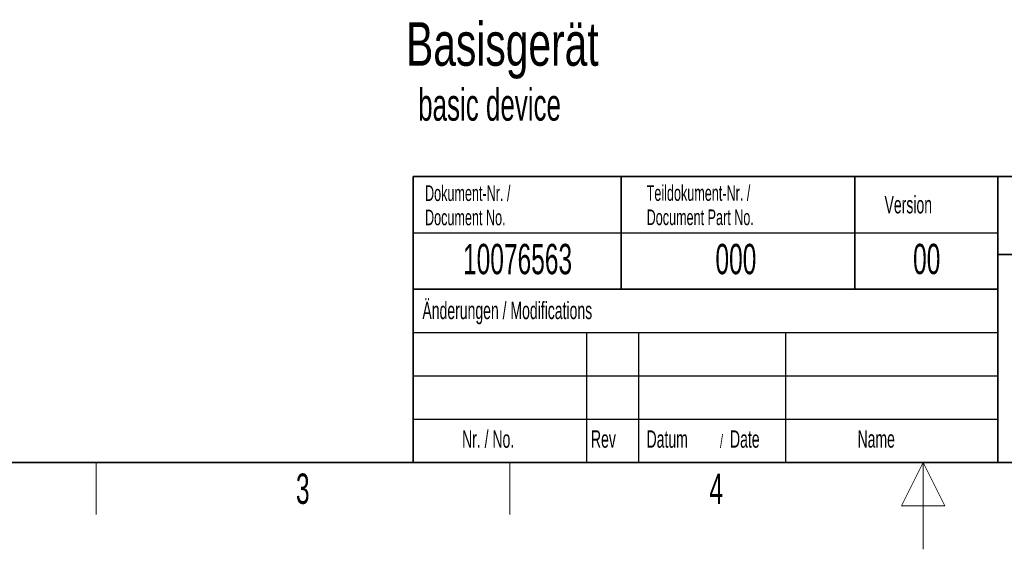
# Paper-space layout 'Blatt2' of a CAD drawing. Header units: millimetres. Extents: x 5 to 418, y 2 to 292.
# Tile 2 of 87: x 113 to 226, y 2 to 63. Entities that reach past the tile are written whole.
import ezdxf

# ---------------------------------------------------------------- set-up
doc = ezdxf.new("R2010")
doc.units = ezdxf.units.MM
doc.layers.add('SLD-0', color=7, linetype='Continuous')
doc.styles.add('SLDTEXTSTYLE0', font='TXT', dxfattribs={"width": 0.7})
doc.styles.add('SLDTEXTSTYLE1', font='TXT', dxfattribs={"width": 0.605})

psp = doc.layouts.new('Blatt2')

# ---------------------------------------------------------------- linework, layer by layer
at = {"layer": 'SLD-0', "lineweight": 35}
for p, q in [((158.12, 45), (225.62, 45)), ((158.12, 45), (158.12, 32)), ((182.12, 45), (182.12, 32)), ((209.12, 45), (209.12, 32)), ((225.62, 45), (225.62, 32)), ((225.62, 45), (266.33, 45)), ((225.62, 45), (225.62, 36)), ((225.62, 36), (266.33, 36)), ((225.62, 36), (225.62, 12)), ((158.12, 32), (158.12, 12)), ((158.12, 32), (225.62, 32)), ((225.62, 32), (225.62, 12)), ((26, 12), (408, 12)), ((158.12, 12), (225.62, 12)), ((225.62, 12), (266.33, 12))]:
    psp.add_line(p, q, dxfattribs=at)
at = {"layer": 'SLD-0'}
for p, q in [((158.12, 38.5), (225.62, 38.5)), ((158.12, 27), (225.62, 27)), ((178.12, 27), (178.12, 12)), ((184.12, 27), (184.12, 12)), ((201.12, 27), (201.12, 12)), ((158.12, 22), (225.62, 22)), ((158.12, 17), (225.62, 17))]:
    psp.add_line(p, q, dxfattribs=at)
at = {"layer": 'SLD-0', "lineweight": 25}
psp.add_line((158.12, 32), (225.62, 32), dxfattribs=at)
at = {"layer": 'SLD-0', "lineweight": 18}
for p, q in [((121.5, 6), (121.5, 12)), ((169.25, 6), (169.25, 12)), ((217, 12), (214.5, 7)), ((217, 2), (217, 12)), ((219.5, 7), (217, 12)), ((214.5, 7), (219.5, 7))]:
    psp.add_line(p, q, dxfattribs=at)

# ---------------------------------------------------------------- texts
at = {"layer": 'SLD-0', "color": 7, "attachment_point": 1}
for s, insert, char_height, style in [('Basisgerät', (157.29, 62.82), 5.027, 'SLDTEXTSTYLE0'), ('basic device', (158.68, 55.16), 3.7042, 'SLDTEXTSTYLE1')]:
    psp.add_mtext(s, dxfattribs=dict(at, insert=insert, char_height=char_height, style=style))
at = {"layer": 'SLD-0', "style": 'SLDTEXTSTYLE1'}
for s, insert, char_height, attachment_point in [('Dokument-Nr. /', (159.47, 43.99), 1.8, 1), ('Teildokument-Nr. /', (185.07, 44.01), 1.8, 1), ('Version', (212.55, 42.76), 2, 1), ('Document No.', (159.47, 41.19), 1.8, 1), ('Document Part No.', (185.07, 41.21), 1.8, 1), ('10076563', (170.16, 37.24), 3.5, 2), ('000', (195.38, 37.24), 3.5, 2), ('00', (217.42, 37.25), 3.5, 2), ('Änderungen / Modifications', (159.17, 30.56), 2, 1), ('Nr. / No.', (163.75, 15.72), 2, 1), ('Rev', (178.64, 15.72), 2, 1), ('Datum', (185.06, 15.72), 2, 1), ('/', (193.55, 15.22), 1.5, 1), ('Date', (194.7, 15.72), 2, 1), ('Name', (209.43, 15.73), 2, 1), ('3', (145.35, 10.74), 3.5, 2), ('4', (193.1, 10.74), 3.5, 2)]:
    psp.add_mtext(s, dxfattribs=dict(at, insert=insert, char_height=char_height, attachment_point=attachment_point))

doc.saveas('drawing.dxf')
